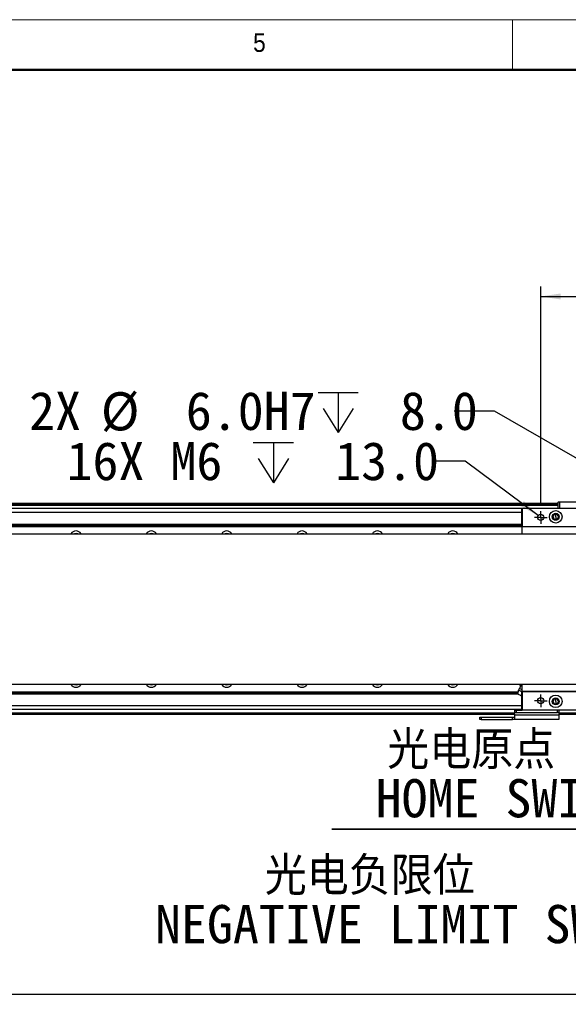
# Model space of a CAD drawing. Header units: millimetres. Extents: x 40 to 3320, y 40 to 2336.
# Tile 13 of 18: x 1687 to 2124, y 1552 to 2336. Entities that reach past the tile are written whole.
import ezdxf

# ---------------------------------------------------------------- set-up
doc = ezdxf.new("R2010")
doc.units = ezdxf.units.MM
doc.header["$LTSCALE"] = 8
doc.layers.add('DIMNS', color=7, linetype='Continuous')
doc.styles.add('SLDTEXTSTYLE0', font='Gothic.ttf', dxfattribs={"width": 0.913})
doc.styles.add('SLDTEXTSTYLE7', font='txt')
doc.styles.add('SLDTEXTSTYLE8', font='txt', dxfattribs={"bigfont": 'bigfont'})
doc.styles.add('SLDTEXTSTYLE9', font='txt')
doc.dimstyles.new('SLDDIMSTYLE1', dxfattribs={"dimtxt": 30.4, "dimasz": 16, "dimexe": 0, "dimexo": 0.0625, "dimgap": 7.6, "dimtad": 2, "dimdec": 1, "dimrnd": 1e-09, "dimzin": 4, "dimdsep": 46, "dimtxsty": 'SLDTEXTSTYLE7', "dimsah": 1, "dimcen": 0.09, "dimadec": 0, "dimazin": 1, "dimtfac": 1, "dimtdec": 1, "dimtofl": 0, "dimtmove": 0, "dimatfit": 3, "dimfxl": 0, "dimfrac": 2, "dimtolj": 1, "dimtzin": 12, "dimarcsym": 0})
doc.dimstyles.new('SLDDIMSTYLE2', dxfattribs={"dimtxt": 30.4, "dimasz": 16, "dimexe": 0, "dimexo": 0.0625, "dimgap": 7.6, "dimtad": 0, "dimtih": 1, "dimtoh": 1, "dimdec": 1, "dimrnd": 1e-09, "dimzin": 4, "dimdsep": 46, "dimtxsty": 'SLDTEXTSTYLE7', "dimsah": 1, "dimcen": 0, "dimadec": 0, "dimazin": 1, "dimtfac": 1, "dimtdec": 1, "dimtofl": 0, "dimtmove": 0, "dimatfit": 3, "dimfxl": 0, "dimfrac": 2, "dimtolj": 1, "dimtzin": 12, "dimarcsym": 0})
doc.dimstyles.new('SLDDIMSTYLE3', dxfattribs={"dimtxt": 30.4, "dimasz": 16, "dimexe": 0, "dimexo": 0.0625, "dimgap": 7.6, "dimtad": 0, "dimtih": 1, "dimtoh": 1, "dimdec": 6, "dimrnd": 1e-09, "dimzin": 12, "dimdsep": 46, "dimtxsty": 'SLDTEXTSTYLE7', "dimsah": 1, "dimcen": 0, "dimadec": 0, "dimazin": 3, "dimtfac": 1, "dimtdec": 1, "dimtofl": 0, "dimtmove": 0, "dimatfit": 3, "dimfxl": 0, "dimfrac": 2, "dimtolj": 1, "dimtzin": 12, "dimarcsym": 0})

# ---------------------------------------------------------------- blocks, each defined once
blk = doc.blocks.new('_D_3')
at = {"layer": 'DIMNS'}
for p, q in [((2102.36, 1949.72), (2102.36, 2123.54)), ((2322.36, 1949.72), (2322.36, 2123.54)), ((2102.36, 2115.54), (2322.36, 2115.54))]:
    blk.add_line(p, q, dxfattribs=at)
for points in [[(2102.36, 2115.54), (2118.36, 2113.14), (2118.36, 2117.94)], [(2322.36, 2115.54), (2306.36, 2117.94), (2306.36, 2113.14)]]:
    blk.add_solid(points, dxfattribs=at)
at = {"layer": 'DIMNS', "insert": (2164.99, 2155.42), "char_height": 30.4, "attachment_point": 1, "style": 'SLDTEXTSTYLE7'}
blk.add_mtext('220.0', dxfattribs=at)
blk = doc.blocks.new('SW_SYMBOL_HOLE_DEPTH')
at = {"layer": 'DIMNS', "color": 0}
for p, q in [((0, 7000), (6400, 7000)), ((3200, 7000), (3200, 600)), ((800, 4440), (3200, 600)), ((5600, 4440), (3200, 600))]:
    blk.add_line(p, q, dxfattribs=at)
blk = doc.blocks.new('_D_11')
at = {"layer": 'DIMNS'}
for p, q in [((2042.33, 1984.34), (2016.68, 1984.34)), ((2100.35, 1941.05), (2042.33, 1984.34))]:
    blk.add_line(p, q, dxfattribs=at)
blk.add_solid([(2100.35, 1941.05), (2088.96, 1952.54), (2086.09, 1948.7)], dxfattribs=at)
at = {"layer": 'DIMNS', "xscale": 0.004985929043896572, "yscale": 0.004985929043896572, "zscale": 0.004985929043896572}
blk.add_blockref('SW_SYMBOL_HOLE_DEPTH', (1873.52, 1964.22), dxfattribs=at)
at = {"layer": 'DIMNS', "char_height": 30.4, "attachment_point": 1, "style": 'SLDTEXTSTYLE7'}
for s, insert in [('16X M6 ', (1724.77, 1999.66)), (' 13.0', (1918.01, 1999.66))]:
    blk.add_mtext(s, dxfattribs=dict(at, insert=insert))
blk = doc.blocks.new('_D_12')
at = {"layer": 'DIMNS'}
for p, q in [((2065.59, 2024.3), (2033.59, 2024.3)), ((2209.76, 1941.06), (2065.59, 2024.3))]:
    blk.add_line(p, q, dxfattribs=at)
blk.add_solid([(2209.76, 1941.06), (2197.1, 1951.14), (2194.7, 1946.98)], dxfattribs=at)
at = {"layer": 'DIMNS', "xscale": 0.004985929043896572, "yscale": 0.004985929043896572, "zscale": 0.004985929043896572}
blk.add_blockref('SW_SYMBOL_HOLE_DEPTH', (1925.08, 2004.17), dxfattribs=at)
at = {"layer": 'DIMNS', "char_height": 30.4, "attachment_point": 1, "style": 'SLDTEXTSTYLE7'}
for s, insert in [('2X ', (1694.95, 2039.61)), ('%%c', (1752.12, 2039.31)), (' 6.0H7 ', (1799.09, 2039.61)), (' 8.0', (1969.58, 2039.61))]:
    blk.add_mtext(s, dxfattribs=dict(at, insert=insert))
blk = doc.blocks.new('_D_13')
at = {"layer": 'DIMNS'}
for p, q in [((412.36, 1725.4), (412.36, 1551.75)), ((2212.36, 1725.4), (2212.36, 1551.75)), ((412.36, 1559.75), (2212.36, 1559.75))]:
    blk.add_line(p, q, dxfattribs=at)
for points in [[(412.36, 1559.75), (428.36, 1557.35), (428.36, 1562.15)], [(2212.36, 1559.75), (2196.36, 1562.15), (2196.36, 1557.35)]]:
    blk.add_solid(points, dxfattribs=at)
at = {"layer": 'DIMNS', "insert": (1275.26, 1599.64), "char_height": 30.4, "attachment_point": 1, "style": 'SLDTEXTSTYLE7'}
blk.add_mtext('1800.0', dxfattribs=at)
blk = doc.blocks.new('SW_NOTE_3')
at = {"layer": 'DIMNS', "color": 0}
for p, q in [((-195.19, 0), (0, 0)), ((0, 0), (-195.19, 0)), ((-195.19, 0), (0, 0)), ((0, 0), (-195.19, 0)), ((-195.19, 0), (0, 0)), ((0, 0), (-195.19, 0))]:
    blk.add_line(p, q, dxfattribs=at)
at = {"layer": 'DIMNS', "color": 0, "char_height": 30.4, "attachment_point": 2}
for s, insert, style in [('光电原点', (-84.19, 78.15), 'SLDTEXTSTYLE8'), ('HOME SWITCH', (-46.6, 39.75), 'SLDTEXTSTYLE9')]:
    blk.add_mtext(s, dxfattribs=dict(at, insert=insert, style=style))
blk = doc.blocks.new('SW_NOTE_4')
at = {"layer": 'DIMNS', "color": 0, "char_height": 30.4, "attachment_point": 2}
for s, insert, style in [('光电负限位', (-172.86, 56.75), 'SLDTEXTSTYLE8'), ('NEGATIVE LIMIT SWITCH', (-126.71, 18.35), 'SLDTEXTSTYLE9')]:
    blk.add_mtext(s, dxfattribs=dict(at, insert=insert, style=style))
blk = doc.blocks.new('SW_CENTERMARKSYMBOL_16')
at = {"layer": 'DIMNS', "color": 0}
for p, q in [((-2.54, 0), (-5.04, 0)), ((0, 0), (-2.54, 0)), ((0, 2.54), (0, 5.04)), ((0, 0), (0, 2.54)), ((0, 0), (0, -2.54)), ((0, 0), (2.54, 0)), ((2.54, 0), (5.04, 0)), ((0, -2.54), (0, -5.04))]:
    blk.add_line(p, q, dxfattribs=at)
blk = doc.blocks.new('SW_CENTERMARKSYMBOL_24')
at = {"layer": 'DIMNS', "color": 0}
for p, q in [((-2.54, 0), (-5.04, 0)), ((0, 0), (-2.54, 0)), ((0, 2.54), (0, 5.04)), ((0, 0), (0, 2.54)), ((0, 0), (0, -2.54)), ((0, 0), (2.54, 0)), ((2.54, 0), (5.04, 0)), ((0, -2.54), (0, -5.04))]:
    blk.add_line(p, q, dxfattribs=at)

msp = doc.modelspace()

# ---------------------------------------------------------------- linework, layer by layer
at = {"color": 7, "linetype": 'Continuous', "lineweight": 18}
for p, q in [((3320, 2336), (40, 2336)), ((2080, 2296), (2080, 2336)), ((80, 2296), (3280, 2296))]:
    msp.add_line(p, q, dxfattribs=at)
at = {"color": 7, "linetype": 'Continuous', "lineweight": 50}
msp.add_line((3280, 2296), (80, 2296), dxfattribs=at)
at = {"color": 7, "linetype": 'Continuous', "lineweight": 25}
for p, q in [((2116.3567066, 1950.5583459), (508.3566666, 1950.5583459)), ((508.3566666, 1950.35835), (2116.3567066, 1950.35835)), ((508.3566666, 1950.1583466), (2116.3567066, 1950.1583466)), ((2116.3567066, 1950.0583449), (508.3566666, 1950.0583449)), ((2116.3567066, 1949.0583503), (508.3566666, 1949.0583503)), ((2087.3566627, 1946.5632105), (537.3567104, 1946.5632105)), ((2087.3566627, 1946.7583486), (2087.6567125, 1947.0583463)), ((2087.3566627, 1932.3583508), (2087.3566627, 1946.7583486)), ((2087.3566627, 1946.7583486), (2087.6567125, 1946.7583486)), ((2087.6567125, 1947.0583463), (2337.0567322, 1947.0583463)), ((2087.6567125, 1947.0583463), (2087.6567125, 1946.7583486)), ((2337.0567322, 1946.7583486), (2087.6567125, 1946.7583486)), ((2087.6567125, 1946.7583486), (2087.6567125, 1932.3583508)), ((2116.3567066, 1951.7583439), (2116.6566968, 1952.058349)), ((2117.3566937, 1951.7583439), (2116.3567066, 1951.7583439)), ((2116.3567066, 1947.0583463), (2116.3567066, 1951.7583439)), ((2116.6566968, 1952.058349), (2117.4809694, 1952.058349)), ((2117.3566937, 1951.7583439), (2117.4809694, 1952.058349)), ((2143.356657, 1951.7583439), (2117.3566937, 1951.7583439)), ((2117.3566937, 1951.7583439), (2117.3566937, 1947.0583463)), ((2117.4809694, 1952.058349), (2143.2324409, 1952.058349)), ((2114.3566728, 1942.1253467), (2114.3566728, 1942.5583446)), ((2114.3566728, 1940.058347), (2114.3566728, 1942.1253467)), ((2114.3566728, 1940.058347), (2114.3566728, 1937.9913473)), ((2114.3566728, 1937.9913473), (2114.3566728, 1937.5583494)), ((540.1530027, 1932.361249), (2087.3566627, 1932.361249)), ((540.1852489, 1932.6684514), (2087.3566627, 1932.6684514)), ((540.2990937, 1933.7511474), (2087.3566627, 1933.7511474)), ((540.3313398, 1934.0583497), (2087.3566627, 1934.0583497)), ((2087.3566627, 1932.3583508), (2087.6567125, 1932.3583508)), ((2087.3566627, 1932.3583508), (2087.6567125, 1932.0583457)), ((2087.3566627, 1932.3583508), (2087.3566627, 1926.5583457)), ((2087.6567125, 1932.3583508), (2337.0567322, 1932.3583508)), ((2087.6567125, 1932.3583508), (2087.6567125, 1932.0583457)), ((2337.0567322, 1932.0583457), (2087.6567125, 1932.0583457)), ((265.356636, 1926.5583457), (2359.3567371, 1926.5583457)), ((2359.3567371, 1806.5583484), (265.356636, 1806.5583484)), ((2085.6255054, 1806.1513269), (2086.0723019, 1805.802256)), ((2085.6305718, 1806.1473669), (2085.8050346, 1806.5583484)), ((2085.6305718, 1806.1473669), (2086.5039587, 1805.6190388)), ((2086.5039587, 1805.6190388), (2087.490654, 1805.3578065)), ((2087.3566627, 1806.5583484), (2087.3566627, 1800.7583433)), ((537.3567104, 1800.7554451), (2084.5603704, 1800.7554451)), ((537.3567104, 1800.4482427), (2084.5281243, 1800.4482427)), ((537.3567104, 1799.3655467), (2084.4142795, 1799.3655467)), ((537.3567104, 1799.0583444), (2084.3820333, 1799.0583444)), ((2084.3567014, 1798.817333), (2084.6955538, 1802.0412216)), ((2087.6567125, 1801.0583484), (2087.3566627, 1800.7583433)), ((2087.6567125, 1800.7583433), (2087.3566627, 1800.7583433)), ((2087.3566627, 1786.3583454), (2087.3566627, 1800.7583433)), ((2087.6567125, 1801.0583484), (2337.0567322, 1801.0583484)), ((2087.6567125, 1801.0583484), (2087.6567125, 1800.7583433)), ((2337.0567322, 1800.7583433), (2087.6567125, 1800.7583433)), ((2087.6567125, 1800.7583433), (2087.6567125, 1786.3583454)), ((2114.3566728, 1795.1253468), (2114.3566728, 1795.5583447)), ((2114.3566728, 1793.0583471), (2114.3566728, 1795.1253468)), ((2114.3566728, 1793.0583471), (2114.3566728, 1790.9913474)), ((2114.3566728, 1790.9913474), (2114.3566728, 1790.5583495)), ((2087.3566627, 1786.5534836), (537.3567104, 1786.5534836)), ((2081.8567038, 1782.5583482), (540.8566952, 1782.5583482)), ((2053.8567066, 1778.5583475), (2053.8567066, 1780.5583441)), ((2053.8567066, 1780.5583441), (2054.8566937, 1780.5583441)), ((2054.8566937, 1780.5583441), (2054.8566937, 1778.5583475)), ((2054.8566937, 1780.5583441), (2079.8566699, 1780.5583441)), ((2079.8566699, 1778.5583475), (2079.8566699, 1780.5583441)), ((2079.8566699, 1780.5583441), (2081.8567038, 1780.5583441)), ((2081.8567038, 1784.0583438), (2081.8567038, 1786.0583478)), ((2081.8567038, 1786.0583478), (2082.8566909, 1786.0583478)), ((2082.8566909, 1784.0583438), (2081.8567038, 1784.0583438)), ((2081.8567038, 1782.2250167), (2081.8567038, 1784.0583438)), ((2081.8567038, 1782.2250167), (2116.8566704, 1782.2250167)), ((2081.8567038, 1778.5583475), (2081.8567038, 1782.2250167)), ((2082.8566909, 1786.0583478), (2082.8566909, 1784.0583438)), ((2082.8566909, 1786.0583478), (2087.6567125, 1786.0583478)), ((2082.8566909, 1784.0583438), (2115.8566833, 1784.0583438)), ((2087.6567125, 1786.3583454), (2087.3566627, 1786.3583454)), ((2087.6567125, 1786.0583478), (2087.3566627, 1786.3583454)), ((2087.6567125, 1786.3583454), (2337.0567322, 1786.3583454)), ((2087.6567125, 1786.3583454), (2087.6567125, 1786.0583478)), ((2337.0567322, 1786.0583478), (2087.6567125, 1786.0583478)), ((2115.8566833, 1784.0583438), (2115.8566833, 1786.0583478)), ((2116.8566704, 1784.0583438), (2115.8566833, 1784.0583438)), ((2116.8566704, 1786.0583478), (2116.8566704, 1784.0583438)), ((2116.8566704, 1784.0583438), (2116.8566704, 1782.2250167)), ((2202.3566723, 1782.5583482), (2116.8566704, 1782.5583482)), ((2116.8566704, 1782.2250167), (2116.8566704, 1778.5583475)), ((2054.8566937, 1778.5583475), (2053.8567066, 1778.5583475)), ((2054.8566937, 1778.5583475), (2079.8566699, 1778.5583475)), ((2081.8567038, 1778.5583475), (2079.8566699, 1778.5583475)), ((2116.8566704, 1778.5583475), (2081.8567038, 1778.5583475))]:
    msp.add_line(p, q, dxfattribs=at)
at = {"color": 8, "linetype": 'Continuous', "lineweight": 25}
for p, q in [((2087.3566627, 1943.5632119), (537.3567104, 1943.5632119)), ((2087.3566627, 1789.5534822), (537.3567104, 1789.5534822)), ((2081.8567038, 1783.5583502), (540.8566952, 1783.5583502)), ((2202.3566723, 1783.5583502), (2116.8566704, 1783.5583502))]:
    msp.add_line(p, q, dxfattribs=at)
at = {"color": 7, "linetype": 'Continuous', "lineweight": 25, "flags": 128}
for points in [[(1730.6983829, 1926.5583457), (1731.3306391, 1926.8774243), (1732.3566735, 1927.0583467)], [(1732.3566735, 1927.0583467), (1733.3827376, 1926.8774243), (1734.0149939, 1926.5583457)], [(1790.6983852, 1926.5583457), (1791.3306117, 1926.8774243), (1792.3566759, 1927.0583467)], [(1792.3566759, 1927.0583467), (1793.38274, 1926.8774243), (1794.0149963, 1926.5583457)], [(1850.6983876, 1926.5583457), (1851.3306141, 1926.8774243), (1852.356708, 1927.0583467)], [(1852.356708, 1927.0583467), (1853.3827424, 1926.8774243), (1854.0149689, 1926.5583457)], [(1910.69839, 1926.5583457), (1911.3306165, 1926.8774243), (1912.3567104, 1927.0583467)], [(1912.3567104, 1927.0583467), (1913.3827448, 1926.8774243), (1914.0149713, 1926.5583457)], [(1970.6983924, 1926.5583457), (1971.3306189, 1926.8774243), (1972.3567128, 1927.0583467)], [(1972.3567128, 1927.0583467), (1973.3827472, 1926.8774243), (1974.0149736, 1926.5583457)], [(2030.6983948, 1926.5583457), (2031.3306212, 1926.8774243), (2032.3567152, 1927.0583467)], [(2032.3567152, 1927.0583467), (2033.3827496, 1926.8774243), (2034.014976, 1926.5583457)], [(1732.3566735, 1806.0583474), (1731.3306391, 1806.2392698), (1730.6983829, 1806.5583484)], [(1734.0149939, 1806.5583484), (1733.3827376, 1806.2392698), (1732.3566735, 1806.0583474)], [(1792.3566759, 1806.0583474), (1791.3306117, 1806.2392698), (1790.6983852, 1806.5583484)], [(1794.0149963, 1806.5583484), (1793.38274, 1806.2392698), (1792.3566759, 1806.0583474)], [(1852.356708, 1806.0583474), (1851.3306141, 1806.2392698), (1850.6983876, 1806.5583484)], [(1854.0149689, 1806.5583484), (1853.3827424, 1806.2392698), (1852.356708, 1806.0583474)], [(1912.3567104, 1806.0583474), (1911.3306165, 1806.2392698), (1910.69839, 1806.5583484)], [(1914.0149713, 1806.5583484), (1913.3827448, 1806.2392698), (1912.3567104, 1806.0583474)], [(1972.3567128, 1806.0583474), (1971.3306189, 1806.2392698), (1970.6983924, 1806.5583484)], [(1974.0149736, 1806.5583484), (1973.3827472, 1806.2392698), (1972.3567128, 1806.0583474)], [(2032.3567152, 1806.0583474), (2031.3306212, 1806.2392698), (2030.6983948, 1806.5583484)], [(2034.014976, 1806.5583484), (2033.3827496, 1806.2392698), (2032.3567152, 1806.0583474)], [(2086.0723019, 1805.802256), (2086.079216, 1805.7993279), (2086.0998392, 1805.7905586), (2086.1342311, 1805.7759815), (2086.1820936, 1805.7556601), (2086.243248, 1805.7296799), (2086.3175154, 1805.6981602), (2086.4045382, 1805.661224), (2086.5039587, 1805.6190388)], [(2086.5039587, 1805.6190388), (2086.7380857, 1805.5196555), (2087.015903, 1805.4017091), (2087.3327613, 1805.2672149), (2087.3566627, 1805.2570672)], [(2084.3567014, 1798.817333), (2084.5213294, 1798.7474391), (2084.9902987, 1798.5483894), (2085.6920838, 1798.2505003), (2086.5198731, 1797.899116), (2087.3476624, 1797.5477242), (2087.3566627, 1797.5439096)], [(2084.6955538, 1802.0412216), (2084.8785996, 1801.963512), (2085.4057431, 1801.7397562), (2086.2133265, 1801.3969475), (2087.2040153, 1800.9764293), (2087.3566627, 1800.9116241)], [(2085.5557084, 1803.3056298), (2085.7222438, 1803.2349387), (2086.2018228, 1803.0313888), (2086.93645, 1802.7195299), (2087.3566627, 1802.541163)]]:
    msp.add_lwpolyline(points, dxfattribs=at)
at = {"color": 7, "linetype": 'Continuous', "lineweight": 25}
for centre, radius in [((2114.3566866, 1940.0583464), 5), ((2102.3566866, 1939.558347), 2.5), ((2114.3566866, 1940.0583464), 2.75), ((2102.3566866, 1793.558347), 2.5), ((2114.3566866, 1793.0583477), 5), ((2114.3566866, 1793.0583477), 2.75)]:
    msp.add_circle(centre, radius, dxfattribs=at)
for centre, radius, start, end in [((2114.3566866, 1940.0583464), 2.5, 90, 270), ((2114.3566866, 1940.0583464), 2.067, 90, 270), ((2114.3566866, 1940.0583464), 2.5, 270, 90), ((2114.3566866, 1940.0583464), 2.067, 270, 90), ((1732.3566866, 1924.0583464), 4.75, 90, 148.2431266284), ((1732.3566866, 1924.0583464), 4.75, 31.7568733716, 90), ((1792.3566866, 1924.0583464), 4.75, 90, 148.2431266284), ((1792.3566866, 1924.0583464), 4.75, 31.7568733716, 90), ((1852.3566866, 1924.0583464), 4.75, 90, 148.2431266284), ((1852.3566866, 1924.0583464), 4.75, 31.7568733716, 90), ((1912.3566866, 1924.0583464), 4.75, 90, 148.2431266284), ((1912.3566866, 1924.0583464), 4.75, 31.7568733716, 90), ((1972.3566866, 1924.0583464), 4.75, 90, 148.2431266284), ((1972.3566866, 1924.0583464), 4.75, 31.7568733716, 90), ((2032.3566866, 1924.0583464), 4.75, 90, 148.2431266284), ((2032.3566866, 1924.0583464), 4.75, 31.7568733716, 90), ((1732.3566866, 1809.0583477), 4.75, 211.756873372, 270), ((1732.3566866, 1809.0583477), 4.75, 270, 328.243126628), ((1792.3566866, 1809.0583477), 4.75, 211.756873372, 270), ((1792.3566866, 1809.0583477), 4.75, 270, 328.243126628), ((1852.3566866, 1809.0583477), 4.75, 211.756873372, 270), ((1852.3566866, 1809.0583477), 4.75, 270, 328.243126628), ((1912.3566866, 1809.0583477), 4.75, 211.756873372, 270), ((1912.3566866, 1809.0583477), 4.75, 270, 328.243126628), ((1972.3566866, 1809.0583477), 4.75, 211.756873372, 270), ((1972.3566866, 1809.0583477), 4.75, 270, 328.243126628), ((2032.3566866, 1809.0583477), 4.75, 211.756873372, 270), ((2032.3566866, 1809.0583477), 4.75, 270, 328.243126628), ((2114.3566866, 1793.0583477), 2.5, 90, 270), ((2114.3566866, 1793.0583477), 2.067, 90, 270), ((2114.3566866, 1793.0583477), 2.5, 270, 90), ((2114.3566866, 1793.0583477), 2.067, 270, 90)]:
    msp.add_arc(centre, radius, start, end, dxfattribs=at)
for points, knots in [([(2086.0723019, 1805.802256), (2086.0891253, 1805.3648552), (2086.1227722, 1804.4900537), (2085.7447296, 1803.7004377), (2085.5557084, 1803.3056298)], [0, 0, 0, 0, 0.5000001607, 1, 1, 1, 1]), ([(2085.5557084, 1803.3056298), (2085.3617596, 1803.1293123), (2084.9738597, 1802.7766751), (2084.7883228, 1802.2863737), (2084.6955538, 1802.0412216)], [0, 0, 0, 0, 0.4999969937, 1, 1, 1, 1]), ([(2086.4221811, 1797.6689899), (2086.2908401, 1797.7368046), (2086.0281445, 1797.872441), (2085.8471417, 1798.1062027), (2085.7566357, 1798.2230896)], [0, 0, 0, 0, 0.4999740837, 1, 1, 1, 1]), ([(2086.4221811, 1797.6689899), (2086.5622112, 1797.6216059), (2086.8422674, 1797.5268392), (2087.1361643, 1797.5590365), (2087.2831106, 1797.5751349)], [0, 0, 0, 0, 0.5000072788, 1, 1, 1, 1])]:
    msp.add_open_spline(points, degree=3, knots=knots, dxfattribs=at)

# ---------------------------------------------------------------- block references
at = {"layer": 'DIMNS'}
for name, p in [('SW_CENTERMARKSYMBOL_16', (2102.3566866, 1939.558347)), ('SW_CENTERMARKSYMBOL_24', (2102.3566866, 1793.558347)), ('SW_NOTE_3', (2131.25, 1691.3461538)), ('SW_NOTE_4', (2139.0961538, 1612.5))]:
    msp.add_blockref(name, p, dxfattribs=at)

# ---------------------------------------------------------------- texts
at = {"color": 7, "linetype": 'Continuous', "lineweight": 0, "insert": (1873.3333333, 2325.1704848), "char_height": 14.8166667, "attachment_point": 1, "style": 'SLDTEXTSTYLE0'}
msp.add_mtext('5', dxfattribs=at)

# ---------------------------------------------------------------- dimensions: what is measured, and where the dimension line sits
at = {"layer": 'DIMNS'}
for base, p1, p2, picture, middle in [((2322.3566866, 2115.5355555), (2102.3566866, 1939.558347), (2322.3566866, 1939.558347), '_D_3', (2213.4226807, 2115.5355555)), ((2212.3566866, 1559.7521881), (412.3566866, 1735.558347), (2212.3566866, 1735.558347), '_D_13', (1334.6663397, 1559.7521881))]:
    dim = msp.add_linear_dim(base=base, p1=p1, p2=p2, dimstyle='SLDDIMSTYLE1', dxfattribs=at)
    dim.commit()
    dim.dimension.update_dxf_attribs({"geometry": picture, "text_midpoint": middle, "dimtype": 160})
dim = msp.add_diameter_dim_2p(p1=(2214.9547628, 1938.058347), p2=(2209.7586104, 1941.058347), text='2X <>H7 {\\fGDT;x} 8.0\\P', dimstyle='SLDDIMSTYLE2', dxfattribs=at)
dim.commit()
dim.dimension.update_dxf_attribs({"geometry": '_D_12', "text_midpoint": (1864.2675801, 2024.2963978), "dimtype": 163})
dim = msp.add_diameter_dim_2p(p1=(2104.3605103, 1938.0634589), p2=(2100.3528629, 1941.0532352), text='16X M6 {\\fGDT;x} 13.0\\P', dimstyle='SLDDIMSTYLE3', override={"dimpost": '<>'}, dxfattribs=at)
dim.commit()
dim.dimension.update_dxf_attribs({"geometry": '_D_11', "text_midpoint": (1864.371825, 1984.3412153), "dimtype": 163})

doc.saveas('drawing.dxf')
